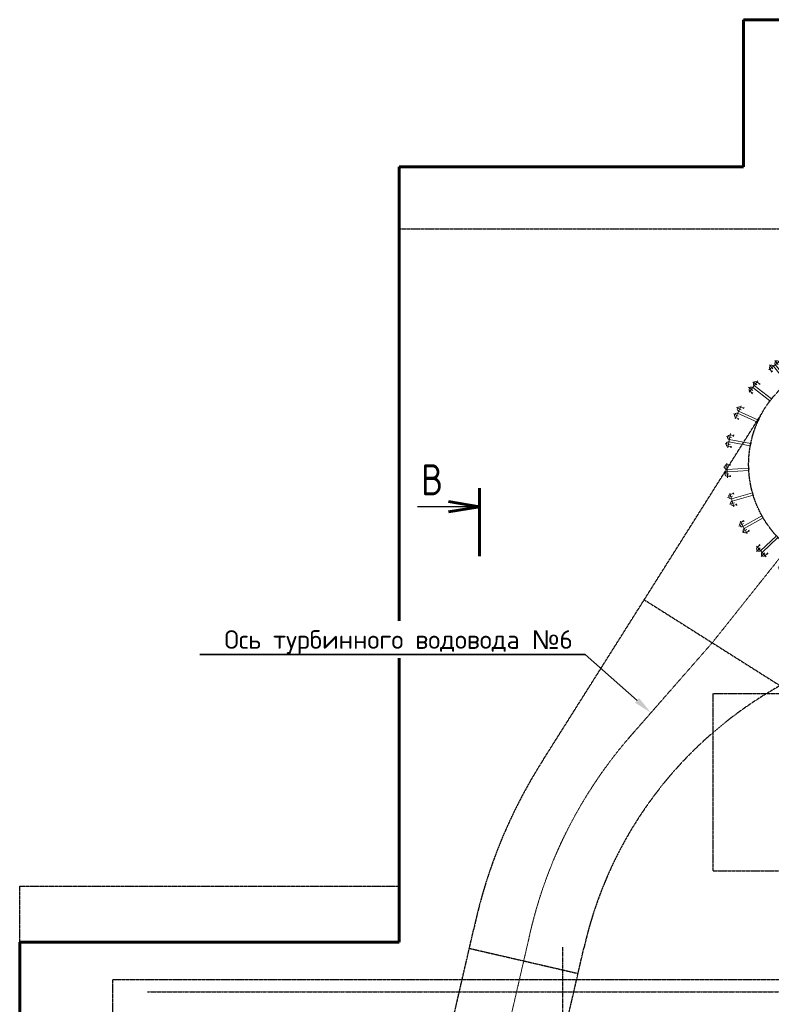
# Model space of a CAD drawing. Header units: millimetres. Extents: x 42975 to 708721, y 118172 to 172014.
# Tile 61 of 73: x 310825 to 322940, y 150035 to 165907. Entities that reach past the tile are written whole.
import ezdxf
from ezdxf import colors
from ezdxf.entities.mleader import LeaderData, LeaderLine
from ezdxf.enums import TextEntityAlignment as Align
from ezdxf.math import Vec2, Vec3

# ---------------------------------------------------------------- set-up
doc = ezdxf.new("R2010")
doc.units = ezdxf.units.MM
for name, pattern in [('CENTER2', [28.575, 19.05, -3.175, 3.175, -3.175]), ('ГТО-1 Пунктир', [7, 5, -2]), ('осевая', [50.8, 31.75, -6.35, 6.35, -6.35])]:
    doc.linetypes.add(name, pattern=pattern)
for name, color, linetype, lineweight in [('АСО БЕТОН', 3, 'Continuous', 60), ('ГТО-2_Бетон_060', 3, 'Continuous', 60), ('ГТО-2_Выноски_035', 2, 'Continuous', 35), ('ГТО-2_Оси_025', 6, 'осевая', 25), ('ГТО-2_Пунктир', 151, 'ГТО-1 Пунктир', 25), ('ГТО-2_Пунктир_025', 151, 'ГТО-1 Пунктир', 25), ('ГТО-2_Размеры_035', 2, 'Continuous', 35), ('ОГОС_Пунктир_025', 151, 'ГТО-1 Пунктир', 25), ('ОЗиМ_ось', 6, 'осевая', 25)]:
    doc.layers.add(name, color=color, linetype=linetype, lineweight=lineweight)
doc.layers.add('ГТО-2_Видовой экран', color=4, linetype='Continuous', plot=False)
doc.layers.add('ГТО-2_Штриховка_018', color=7, linetype='Continuous', lineweight=18, true_color=0x6b6b6b)
doc.layers.add('ОЗиМ Оси', color=4, linetype='CENTER2')
doc.styles.add('MOSOBL (isocpeur)', font='isocpeur.ttf')
doc.styles.add('RomanS', font='romans.shx', dxfattribs={"width": 0.7})

# ---------------------------------------------------------------- blocks, each defined once
blk = doc.blocks.new('металл')
at = {"layer": 'ГТО-2_Штриховка_018', "lineweight": 25}
for p, q in [((-31, 0), (-6, 0)), ((31, 0), (6, 0)), ((-106, -300), (-81, -300)), ((106, -300), (81, -300))]:
    blk.add_line(p, q, dxfattribs=at)
at = {"layer": 'ГТО-2_Штриховка_018'}
for p, q in [((-19, 0), (-19, -352)), ((19, 0), (19, -352)), ((-94, -300), (-94, -350)), ((93, -300), (93, -350)), ((-116, -350), (116, -350)), ((-56, -407), (-56, -323)), ((56, -407), (56, -323))]:
    blk.add_line(p, q, dxfattribs=at)
for centre in [(-56, -350), (56, -350)]:
    blk.add_arc(centre, 37.5, 180, 0, dxfattribs=at)
blk = doc.blocks.new('A$C261351A5')
at = {"layer": 'ГТО-2_Размеры_035'}
for p, rotation in [((-130, 1695), 184.3695191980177), ((269, 1679), 170.8881593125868), ((-521, 1618), 197.8508790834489), ((653, 1570), 157.4067994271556), ((-884, 1452), 211.33223896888), ((1001, 1374), 143.9254395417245), ((-1198, 1206), 224.8135988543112), ((1294, 1103), 130.4440796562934), ((-1446, 893), 238.2949587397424), ((1515, 771), 116.9627197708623), ((-1615, 532), 251.7763186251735), ((1653, 396), 103.4813598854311), ((-1694, 141), 265.2576785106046), ((-1680, -258), 278.7390383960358), ((1677, -280), 80.51535702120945), ((-1574, -643), 292.2203982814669), ((1565, -663), 67.03399713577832), ((-1381, -992), 305.7017581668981), ((1367, -1010), 53.5526372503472), ((-1111, -1287), 319.1831180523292), ((1094, -1301), 40.07127736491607), ((-781, -1510), 332.6644779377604), ((761, -1520), 26.58991747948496), ((-407, -1651), 346.1458378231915), ((-11, -1700), 359.6271977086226), ((385, -1656), 13.10855759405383)]:
    blk.add_blockref('металл', p, dxfattribs=dict(at, rotation=rotation))
blk = doc.blocks.new('тройник')
at = {"layer": 'ОГОС_Пунктир_025'}
for p, q in [((531265, 781044), (534809, 786660)), ((541315, 781044), (537771, 786660)), ((535097, 782260), (536290, 784126)), ((537483, 782260), (536290, 784126)), ((532906, 783645, 0), (535097, 782260)), ((539674, 783645, 0), (537483, 782260)), ((535097, 782260), (535390, 779536)), ((535097, 782260), (537483, 782260)), ((537483, 782260), (537190, 779536)), ((535390, 776226), (535390, 779536)), ((537190, 779536), (535390, 779536)), ((537190, 776226), (537190, 779536)), ((529560, 775740), (530159, 778335)), ((542455, 778341), (543023, 775667)), ((530087, 778026), (531840, 777621)), ((531345, 775470), (531933, 778026)), ((541173, 775713), (540681, 778032)), ((542521, 778032), (540766, 777627))]:
    blk.add_line(p, q, dxfattribs=at)
blk.add_circle((536290, 785826), 1700, dxfattribs=at)
for centre, radius, start, end in [((538229, 776621), 6450, 119.0448, 167.4203), ((534215, 776465), 6653, 13.6316, 60.5817), ((538229, 776621), 8250, 147.5754, 168.0082), ((533248, 776051), 9487, 13.9664, 31.7569)]:
    blk.add_arc(centre, radius, start, end, dxfattribs=at)
at = {"layer": 'ОЗиМ_ось', "lineweight": 20, "ltscale": 0.3}
for p, q in [((536290, 775771), (536290, 788503)), ((536290, 785826), (534003, 782952, 0)), ((536290, 785826), (538577, 782952, 0)), ((532642, 781397), (534003, 782952, 0)), ((539938, 781397), (538577, 782952, 0)), ((530352, 775169), (531034, 778126)), ((542228, 775169), (541546, 778126))]:
    blk.add_line(p, q, dxfattribs=at)
for centre, start, end in [((538229, 776621), 138.1207, 168.187), ((534351, 776621), 11.813, 41.8793)]:
    blk.add_arc(centre, 7350, start, end, dxfattribs=at)
at = {"layer": 'ГТО-2_Видовой экран', "color": 1, "rotation": 340.4999999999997}
blk.add_blockref('A$C261351A5', (536290, 785826), dxfattribs=at)
blk = doc.blocks.new('A$C1AA538EC')
at = {"layer": 'ГТО-2_Размеры_035'}
blk.add_blockref('тройник', (-536290, -785826), dxfattribs=at)
blk = doc.blocks.new('Сечен_Лево_Низ_Лист')
at = {"color": 3, "linetype": 'Continuous', "lineweight": 60}
for p, q in [((0, -21.89), (0, -10.89)), ((0, -18.89), (-5, -18.06)), ((0, -18.89), (-5, -19.73))]:
    blk.add_line(p, q, dxfattribs=at)
at = {"color": 7, "linetype": 'Continuous', "lineweight": 25}
blk.add_line((0, -18.89), (-10, -18.89), dxfattribs=at)
at = {"color": 3, "linetype": 'Continuous', "lineweight": 60, "ltscale": 0.01, "style": 'RomanS', "width": 0.8, "flags": 8}
blk.add_attdef('СЕЧ', text='', height=5, dxfattribs=at).set_placement((-7.68, -29.54), align=Align.BOTTOM_CENTER)
at = {"color": 2, "linetype": 'Continuous', "lineweight": 35, "ltscale": 0.01, "style": 'RomanS', "width": 0.8, "flags": 8}
blk.add_attdef('(ЛИСТ)', (-4.8, -28.01), '', height=5, dxfattribs=at)

msp = doc.modelspace()

# ---------------------------------------------------------------- linework, layer by layer
at = {"layer": 'ГТО-2_Бетон_060'}
for p, q in [((322489.6, 163537.2), (322489.6, 165907.2)), ((322489.6, 165907.2), (328329.6, 165907.2)), ((316939.6, 151037.2), (316939.6, 163537.2)), ((316939.6, 163537.2), (322489.6, 163537.2)), ((310824.6, 143237.2), (310824.6, 151037.2)), ((310824.6, 151037.2), (316939.6, 151037.2))]:
    msp.add_line(p, q, dxfattribs=at)
at = {"layer": 'ГТО-2_Оси_025', "ltscale": 0.5}
msp.add_line((319574.6, 150957.3), (319574.6, 121492.7), dxfattribs=at)
at = {"layer": 'ГТО-2_Пунктир'}
msp.add_lwpolyline([(321994.6, 152187.2), (351594.6, 152187.2), (351594.6, 155037.2), (340294.6, 155037.2), (340294.6, 159537.2), (333294.6, 159537.2), (333294.6, 155037.2), (321994.6, 155037.2)], close=True, dxfattribs=at)
at = {"layer": 'ГТО-2_Пунктир_025'}
msp.add_lwpolyline([(310824.6, 151037.2), (310824.6, 151937.2), (316939.6, 151937.2), (316939.6, 162537.2), (353094.6, 162537.2), (353094.6, 151937.2), (367324.6, 151937.2), (367324.6, 135037.2)], dxfattribs=at)
msp.add_lwpolyline([(312324.6, 150437.2), (365824.6, 150437.2), (365824.6, 136537.2), (312324.6, 136537.2)], close=True, dxfattribs=at)
at = {"layer": 'ОЗиМ Оси'}
msp.add_line((312886.8, 150237.3), (366361.6, 150237.3), dxfattribs=at)

# ---------------------------------------------------------------- block references
at = {"layer": 'АСО БЕТОН'}
ref = msp.add_blockref('Сечен_Лево_Низ_Лист', (318237.5, 156167.9), dxfattribs=dict(at, xscale=-100, yscale=100, zscale=100, rotation=180))
ref.add_attrib('СЕЧ', 'В', dxfattribs={"layer": '0', "linetype": 'Continuous', "ltscale": 0.01, "height": 500, "style": 'RomanS', "width": 0.8}).set_placement((317469.3, 158091.2), align=Align.BOTTOM_CENTER)
at = {"layer": 'ГТО-2_Размеры_035'}
msp.add_blockref('A$C1AA538EC', (324274.6, 158737.1), dxfattribs=at)

# ---------------------------------------------------------------- next in the draw order: leaders
at = {"layer": 'ГТО-2_Выноски_035'}
ml = msp.add_multileader_mtext('Standard', dxfattribs=at)
ml.set_content('Ось турбинного водовода {\\fArial|b0|i0|c204|p34;№}6', color=256, style='MOSOBL (isocpeur)')
ml.set_leader_properties(color=7, lineweight=-1)
ml.build(insert=Vec2(0, 0))
ml.multileader.update_dxf_attribs({"has_dogleg": 0, "text_left_attachment_type": 6, "text_right_attachment_type": 6, "dogleg_length": 0, "arrow_head_size": 300, "scale": 100})
ctx = ml.context
ctx.base_point, ctx.scale, ctx.char_height, ctx.arrow_head_size, ctx.landing_gap_size, ctx.plane_origin = Vec3(313901.4, 155675.1), 100, 300, 300, 200, Vec3(306712.9, 155507.2)
ctx.left_attachment, ctx.right_attachment, ctx.text_align_type = 6, 6, 2
notes = []
notes.append((ctx, [(1, (1, 1, 0), (319941, 155675.1), (-1, 0), 0, [(0, [(320999.8, 154734.6)], 0, [])])]))
ctx.mtext.insert, ctx.mtext.alignment, ctx.mtext.flow_direction = Vec3(319741, 156065.1), 3, 5
ctx.mtext.has_bg_fill, ctx.mtext.bg_color, ctx.mtext.bg_scale_factor, ctx.mtext.bg_transparency, ctx.mtext.use_window_bg_color = 1, -1073741824, 1.5, 0, 1
for ctx, leaders in notes:
    for number, flags, end, landing, length, lines in leaders:
        leader = LeaderData()
        leader.index, (leader.has_last_leader_line, leader.has_dogleg_vector, leader.attachment_direction) = number, flags
        leader.last_leader_point, leader.dogleg_vector, leader.dogleg_length = Vec3(end), Vec3(landing), length
        for number, points, colour, breaks in lines:
            line = LeaderLine()
            line.index, line.vertices, line.color, line.breaks = number, Vec3.list(points), colors.encode_raw_color(colour), breaks
            leader.lines.append(line)
        ctx.leaders.append(leader)

doc.saveas('drawing.dxf')
